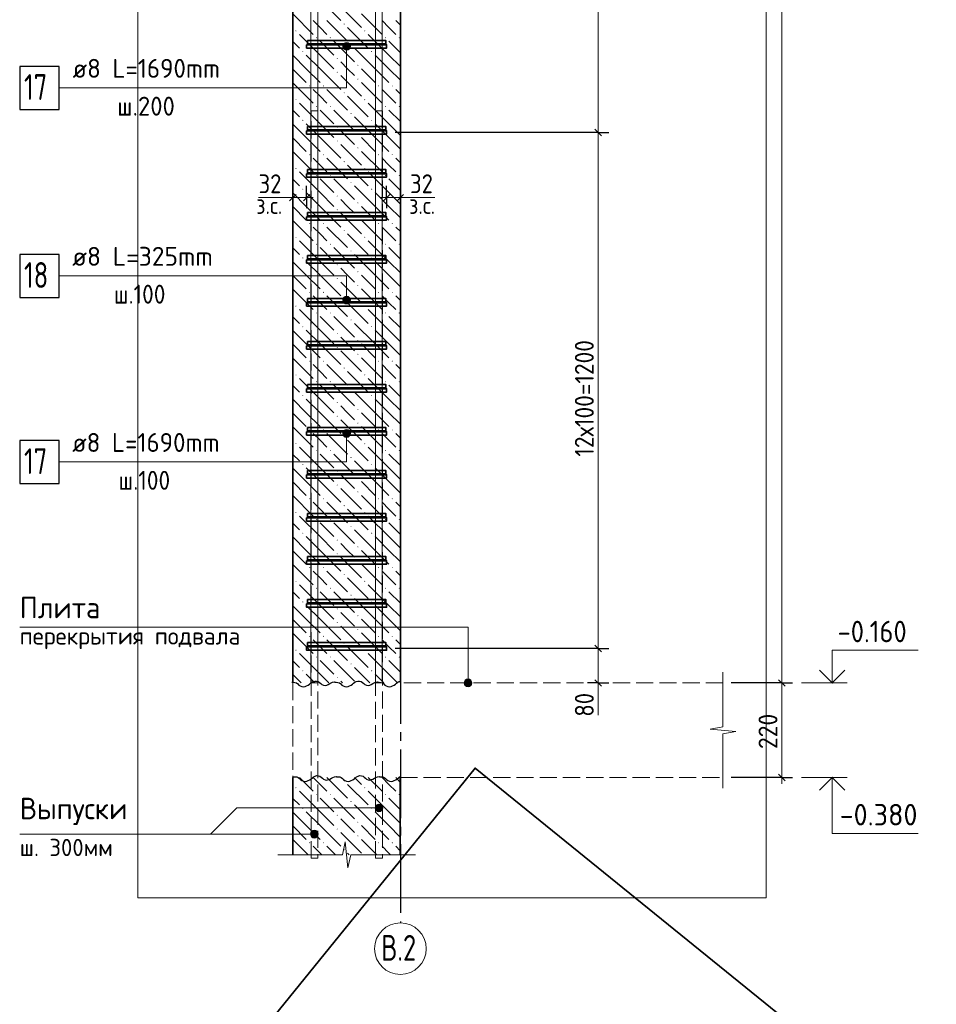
# Model space of a CAD drawing. Header units: millimetres. Extents: x 0 to 59400, y 0 to 42000.
# Tile 16 of 29: x 26500 to 37156, y 14659 to 26107. Entities that reach past the tile are written whole.
import ezdxf

# ---------------------------------------------------------------- set-up
doc = ezdxf.new("R2010")
doc.units = ezdxf.units.MM
doc.linetypes.add('______2', pattern=[270, 200, -70])
doc.linetypes.add('______5', pattern=[1100, 800, -100, 100, -100])
for name, color, linetype, lineweight in [('S1 Продольная арматура', 52, 'Continuous', 25), ('Standard', 7, 'Continuous', 25), ('Выпуски арматуры Г-обр.', 52, 'Continuous', 25), ('ЖБ Перекрытие верхний уровень', 7, 'Continuous', 18), ('Затяжка', 52, 'Continuous', 25), ('Позиционная метка диаметр_ шаг', 7, 'Continuous', 13), ('Позиционная метка линия выноска', 7, 'Continuous', 13), ('Примечания', 7, 'Continuous', 13), ('Размерная выноска', 7, 'Continuous', 13), ('Размерная линия_ общее', 7, 'Continuous', 13), ('Хомут', 52, 'Continuous', 25)]:
    doc.layers.add(name, color=color, linetype=linetype, lineweight=lineweight)
for name, color, linetype, lineweight, true_color in [('ЖБ Пилон', 7, '______2', 13, 0xa0a0a0), ('ЖБ Стена верхний уровень', 7, '______2', 13, 0x656565), ('Оси', 7, '______5', 13, 0x656565)]:
    doc.layers.add(name, color=color, linetype=linetype, lineweight=lineweight, true_color=true_color)
doc.styles.add('ISOCPEUR', font='txt')

msp = doc.modelspace()

# ---------------------------------------------------------------- hatches: boundary and pattern name
at = {"layer": 'ЖБ Пилон', "linetype": 'Continuous', "lineweight": 18, "transparency": 33554687}
for points in [[(30265, 26056), (30272, 26063), (30278, 26056), (30272, 26050)], [(29705, 25976), (29712, 25983), (29718, 25976), (29712, 25970)], [(29945, 25896), (29952, 25903), (29958, 25896), (29952, 25890)], [(30105, 25896), (30112, 25903), (30118, 25896), (30112, 25890)], [(30505, 25976), (30512, 25983), (30518, 25976), (30512, 25970)], [(30745, 25896), (30752, 25903), (30758, 25896), (30752, 25890)], [(30905, 25896), (30912, 25903), (30918, 25896), (30912, 25890)], [(30345, 25816), (30352, 25823), (30358, 25816), (30352, 25810)], [(29785, 25736), (29792, 25743), (29798, 25736), (29792, 25730)], [(30185, 25656), (30192, 25663), (30198, 25656), (30192, 25650)], [(30585, 25736), (30592, 25743), (30598, 25736), (30592, 25730)], [(30425, 25576), (30432, 25583), (30438, 25576), (30432, 25570)], [(30185, 25496), (30192, 25503), (30198, 25496), (30192, 25490)], [(30425, 25416), (30432, 25423), (30438, 25416), (30432, 25410)], [(29865, 25336), (29872, 25343), (29878, 25336), (29872, 25330)], [(30025, 25336), (30032, 25343), (30038, 25336), (30032, 25330)], [(30665, 25336), (30672, 25343), (30678, 25336), (30672, 25330)], [(30825, 25336), (30832, 25343), (30838, 25336), (30832, 25330)], [(30265, 25256), (30272, 25263), (30278, 25256), (30272, 25250)], [(29705, 25176), (29712, 25183), (29718, 25176), (29712, 25170)], [(29945, 25096), (29952, 25103), (29958, 25096), (29952, 25090)], [(30105, 25096), (30112, 25103), (30118, 25096), (30112, 25090)], [(30505, 25176), (30512, 25183), (30518, 25176), (30512, 25170)], [(30745, 25096), (30752, 25103), (30758, 25096), (30752, 25090)], [(30905, 25096), (30912, 25103), (30918, 25096), (30912, 25090)], [(30345, 25016), (30352, 25023), (30358, 25016), (30352, 25010)], [(29785, 24936), (29792, 24943), (29798, 24936), (29792, 24930)], [(30185, 24856), (30192, 24863), (30198, 24856), (30192, 24850)], [(30585, 24936), (30592, 24943), (30598, 24936), (30592, 24930)], [(30425, 24776), (30432, 24783), (30438, 24776), (30432, 24770)], [(30185, 24696), (30192, 24703), (30198, 24696), (30192, 24690)], [(30425, 24616), (30432, 24623), (30438, 24616), (30432, 24610)], [(29865, 24536), (29872, 24543), (29878, 24536), (29872, 24530)], [(30025, 24536), (30032, 24543), (30038, 24536), (30032, 24530)], [(30665, 24536), (30672, 24543), (30678, 24536), (30672, 24530)], [(30825, 24536), (30832, 24543), (30838, 24536), (30832, 24530)], [(30265, 24456), (30272, 24463), (30278, 24456), (30272, 24450)], [(29705, 24376), (29712, 24383), (29718, 24376), (29712, 24370)], [(29945, 24296), (29952, 24303), (29958, 24296), (29952, 24290)], [(30105, 24296), (30112, 24303), (30118, 24296), (30112, 24290)], [(30505, 24376), (30512, 24383), (30518, 24376), (30512, 24370)], [(30745, 24296), (30752, 24303), (30758, 24296), (30752, 24290)], [(30905, 24296), (30912, 24303), (30918, 24296), (30912, 24290)], [(30345, 24216), (30352, 24223), (30358, 24216), (30352, 24210)], [(29785, 24136), (29792, 24143), (29798, 24136), (29792, 24130)], [(30185, 24056), (30192, 24063), (30198, 24056), (30192, 24050)], [(30585, 24136), (30592, 24143), (30598, 24136), (30592, 24130)], [(30425, 23976), (30432, 23983), (30438, 23976), (30432, 23970)], [(30185, 23896), (30192, 23903), (30198, 23896), (30192, 23890)], [(30425, 23816), (30432, 23823), (30438, 23816), (30432, 23810)], [(29865, 23736), (29872, 23743), (29878, 23736), (29872, 23730)], [(30025, 23736), (30032, 23743), (30038, 23736), (30032, 23730)], [(30665, 23736), (30672, 23743), (30678, 23736), (30672, 23730)], [(30825, 23736), (30832, 23743), (30838, 23736), (30832, 23730)], [(30265, 23656), (30272, 23663), (30278, 23656), (30272, 23650)], [(29705, 23576), (29712, 23583), (29718, 23576), (29712, 23570)], [(29945, 23496), (29952, 23503), (29958, 23496), (29952, 23490)], [(30105, 23496), (30112, 23503), (30118, 23496), (30112, 23490)], [(30505, 23576), (30512, 23583), (30518, 23576), (30512, 23570)], [(30745, 23496), (30752, 23503), (30758, 23496), (30752, 23490)], [(30905, 23496), (30912, 23503), (30918, 23496), (30912, 23490)], [(30345, 23416), (30352, 23423), (30358, 23416), (30352, 23410)], [(29785, 23336), (29792, 23343), (29798, 23336), (29792, 23330)], [(30185, 23256), (30192, 23263), (30198, 23256), (30192, 23250)], [(30585, 23336), (30592, 23343), (30598, 23336), (30592, 23330)], [(30425, 23176), (30432, 23183), (30438, 23176), (30432, 23170)], [(30185, 23096), (30192, 23103), (30198, 23096), (30192, 23090)], [(30425, 23016), (30432, 23023), (30438, 23016), (30432, 23010)], [(29865, 22936), (29872, 22943), (29878, 22936), (29872, 22930)], [(30025, 22936), (30032, 22943), (30038, 22936), (30032, 22930)], [(30665, 22936), (30672, 22943), (30678, 22936), (30672, 22930)], [(30825, 22936), (30832, 22943), (30838, 22936), (30832, 22930)], [(29705, 22776), (29712, 22783), (29718, 22776), (29712, 22770)], [(30265, 22856), (30272, 22863), (30278, 22856), (30272, 22850)], [(30505, 22776), (30512, 22783), (30518, 22776), (30512, 22770)], [(29945, 22696), (29952, 22703), (29958, 22696), (29952, 22690)], [(30105, 22696), (30112, 22703), (30118, 22696), (30112, 22690)], [(30745, 22696), (30752, 22703), (30758, 22696), (30752, 22690)], [(30905, 22696), (30912, 22703), (30918, 22696), (30912, 22690)], [(30345, 22616), (30352, 22623), (30358, 22616), (30352, 22610)], [(29785, 22536), (29792, 22543), (29798, 22536), (29792, 22530)], [(30185, 22456), (30192, 22463), (30198, 22456), (30192, 22450)], [(30585, 22536), (30592, 22543), (30598, 22536), (30592, 22530)], [(30425, 22376), (30432, 22383), (30438, 22376), (30432, 22370)], [(30185, 22296), (30192, 22303), (30198, 22296), (30192, 22290)], [(30425, 22216), (30432, 22223), (30438, 22216), (30432, 22210)], [(29865, 22136), (29872, 22143), (29878, 22136), (29872, 22130)], [(30025, 22136), (30032, 22143), (30038, 22136), (30032, 22130)], [(30665, 22136), (30672, 22143), (30678, 22136), (30672, 22130)], [(30825, 22136), (30832, 22143), (30838, 22136), (30832, 22130)], [(29705, 21976), (29712, 21983), (29718, 21976), (29712, 21970)], [(30265, 22056), (30272, 22063), (30278, 22056), (30272, 22050)], [(30505, 21976), (30512, 21983), (30518, 21976), (30512, 21970)], [(29945, 21896), (29952, 21903), (29958, 21896), (29952, 21890)], [(30105, 21896), (30112, 21903), (30118, 21896), (30112, 21890)], [(30745, 21896), (30752, 21903), (30758, 21896), (30752, 21890)], [(30905, 21896), (30912, 21903), (30918, 21896), (30912, 21890)], [(30345, 21816), (30352, 21823), (30358, 21816), (30352, 21810)], [(29785, 21736), (29792, 21743), (29798, 21736), (29792, 21730)], [(30185, 21656), (30192, 21663), (30198, 21656), (30192, 21650)], [(30585, 21736), (30592, 21743), (30598, 21736), (30592, 21730)], [(30425, 21576), (30432, 21583), (30438, 21576), (30432, 21570)], [(30185, 21496), (30192, 21503), (30198, 21496), (30192, 21490)], [(30425, 21416), (30432, 21423), (30438, 21416), (30432, 21410)], [(29865, 21336), (29872, 21343), (29878, 21336), (29872, 21330)], [(30025, 21336), (30032, 21343), (30038, 21336), (30032, 21330)], [(30665, 21336), (30672, 21343), (30678, 21336), (30672, 21330)], [(30825, 21336), (30832, 21343), (30838, 21336), (30832, 21330)], [(29705, 21176), (29712, 21183), (29718, 21176), (29712, 21170)], [(30265, 21256), (30272, 21263), (30278, 21256), (30272, 21250)], [(30505, 21176), (30512, 21183), (30518, 21176), (30512, 21170)], [(29945, 21096), (29952, 21103), (29958, 21096), (29952, 21090)], [(30105, 21096), (30112, 21103), (30118, 21096), (30112, 21090)], [(30745, 21096), (30752, 21103), (30758, 21096), (30752, 21090)], [(30905, 21096), (30912, 21103), (30918, 21096), (30912, 21090)], [(30345, 21016), (30352, 21023), (30358, 21016), (30352, 21010)], [(29785, 20936), (29792, 20943), (29798, 20936), (29792, 20930)], [(30185, 20856), (30192, 20863), (30198, 20856), (30192, 20850)], [(30585, 20936), (30592, 20943), (30598, 20936), (30592, 20930)], [(30425, 20776), (30432, 20783), (30438, 20776), (30432, 20770)], [(30185, 20696), (30192, 20703), (30198, 20696), (30192, 20690)], [(30425, 20616), (30432, 20623), (30438, 20616), (30432, 20610)], [(29865, 20536), (29872, 20543), (29878, 20536), (29872, 20530)], [(30025, 20536), (30032, 20543), (30038, 20536), (30032, 20530)], [(30665, 20536), (30672, 20543), (30678, 20536), (30672, 20530)], [(30825, 20536), (30832, 20543), (30838, 20536), (30832, 20530)], [(29705, 20376), (29712, 20383), (29718, 20376), (29712, 20370)], [(30265, 20456), (30272, 20463), (30278, 20456), (30272, 20450)], [(30505, 20376), (30512, 20383), (30518, 20376), (30512, 20370)], [(29945, 20296), (29952, 20303), (29958, 20296), (29952, 20290)], [(30105, 20296), (30112, 20303), (30118, 20296), (30112, 20290)], [(30745, 20296), (30752, 20303), (30758, 20296), (30752, 20290)], [(30905, 20296), (30912, 20303), (30918, 20296), (30912, 20290)], [(30345, 20216), (30352, 20223), (30358, 20216), (30352, 20210)], [(29785, 20136), (29792, 20143), (29798, 20136), (29792, 20130)], [(30185, 20056), (30192, 20063), (30198, 20056), (30192, 20050)], [(30585, 20136), (30592, 20143), (30598, 20136), (30592, 20130)], [(30425, 19976), (30432, 19983), (30438, 19976), (30432, 19970)], [(30185, 19896), (30192, 19903), (30198, 19896), (30192, 19890)], [(30425, 19816), (30432, 19823), (30438, 19816), (30432, 19810)], [(29865, 19736), (29872, 19743), (29878, 19736), (29872, 19730)], [(30025, 19736), (30032, 19743), (30038, 19736), (30032, 19730)], [(30665, 19736), (30672, 19743), (30678, 19736), (30672, 19730)], [(30825, 19736), (30832, 19743), (30838, 19736), (30832, 19730)], [(29705, 19576), (29712, 19583), (29718, 19576), (29712, 19570)], [(30265, 19656), (30272, 19663), (30278, 19656), (30272, 19650)], [(30505, 19576), (30512, 19583), (30518, 19576), (30512, 19570)], [(29945, 19496), (29952, 19503), (29958, 19496), (29952, 19490)], [(30105, 19496), (30112, 19503), (30118, 19496), (30112, 19490)], [(30745, 19496), (30752, 19503), (30758, 19496), (30752, 19490)], [(30905, 19496), (30912, 19503), (30918, 19496), (30912, 19490)], [(30345, 19416), (30352, 19423), (30358, 19416), (30352, 19410)], [(29785, 19336), (29792, 19343), (29798, 19336), (29792, 19330)], [(30185, 19256), (30192, 19263), (30198, 19256), (30192, 19250)], [(30585, 19336), (30592, 19343), (30598, 19336), (30592, 19330)], [(30425, 19176), (30432, 19183), (30438, 19176), (30432, 19170)], [(30185, 19096), (30192, 19103), (30198, 19096), (30192, 19090)], [(30425, 19016), (30432, 19023), (30438, 19016), (30432, 19010)], [(29865, 18936), (29872, 18943), (29878, 18936), (29872, 18930)], [(30025, 18936), (30032, 18943), (30038, 18936), (30032, 18930)], [(30665, 18936), (30672, 18943), (30678, 18936), (30672, 18930)], [(30825, 18936), (30832, 18943), (30838, 18936), (30832, 18930)], [(29705, 18776), (29712, 18783), (29718, 18776), (29712, 18770)], [(30265, 18856), (30272, 18863), (30278, 18856), (30272, 18850)], [(30505, 18776), (30512, 18783), (30518, 18776), (30512, 18770)], [(29945, 18696), (29952, 18703), (29958, 18696), (29952, 18690)], [(30105, 18696), (30112, 18703), (30118, 18696), (30112, 18690)], [(30745, 18696), (30752, 18703), (30758, 18696), (30752, 18690)], [(30905, 18696), (30912, 18703), (30918, 18696), (30912, 18690)], [(30345, 18616), (30352, 18623), (30358, 18616), (30352, 18610)], [(29785, 18536), (29792, 18543), (29798, 18536), (29792, 18530)], [(30185, 18456), (30192, 18463), (30198, 18456), (30192, 18450)], [(30585, 18536), (30592, 18543), (30598, 18536), (30592, 18530)]]:
    msp.add_hatch(color=7, dxfattribs=at).paths.add_polyline_path(points, flags=16)
at = {"layer": 'ЖБ Стена верхний уровень', "linetype": 'Continuous', "lineweight": 18, "transparency": 33554687}
for points in [[(29705, 17176), (29712, 17183), (29718, 17176), (29712, 17170)], [(30265, 17256), (30272, 17263), (30278, 17256), (30272, 17250)], [(30505, 17176), (30512, 17183), (30518, 17176), (30512, 17170)], [(29945, 17096), (29952, 17103), (29958, 17096), (29952, 17090)], [(30105, 17096), (30112, 17103), (30118, 17096), (30112, 17090)], [(30745, 17096), (30752, 17103), (30758, 17096), (30752, 17090)], [(30905, 17096), (30912, 17103), (30918, 17096), (30912, 17090)], [(30345, 17016), (30352, 17023), (30358, 17016), (30352, 17010)], [(29785, 16936), (29792, 16943), (29798, 16936), (29792, 16930)], [(30185, 16856), (30192, 16863), (30198, 16856), (30192, 16850)], [(30585, 16936), (30592, 16943), (30598, 16936), (30592, 16930)], [(30425, 16776), (30432, 16783), (30438, 16776), (30432, 16770)], [(30185, 16696), (30192, 16703), (30198, 16696), (30192, 16690)], [(30425, 16616), (30432, 16623), (30438, 16616), (30432, 16610)], [(29865, 16536), (29872, 16543), (29878, 16536), (29872, 16530)], [(30025, 16536), (30032, 16543), (30038, 16536), (30032, 16530)], [(30665, 16536), (30672, 16543), (30678, 16536), (30672, 16530)], [(30825, 16536), (30832, 16543), (30838, 16536), (30832, 16530)], [(30265, 16456), (30272, 16463), (30278, 16456), (30272, 16450)]]:
    msp.add_hatch(color=7, dxfattribs=at).paths.add_polyline_path(points, flags=16)
at = {"layer": 'Позиционная метка линия выноска', "linetype": 'Continuous', "lineweight": 13, "transparency": 33554687}
for points in [[(30255, 25796), (30345, 25796), (30338, 25818)], [(30255, 25796), (30338, 25818), (30261, 25818)], [(30261, 25773), (30345, 25796), (30255, 25796)], [(30261, 25818), (30338, 25818), (30322, 25835)], [(30261, 25818), (30322, 25835), (30277, 25835)], [(30261, 25773), (30338, 25773), (30345, 25796)], [(30277, 25757), (30338, 25773), (30261, 25773)], [(30277, 25835), (30322, 25835), (30300, 25841)], [(30277, 25757), (30322, 25757), (30338, 25773)], [(30322, 25757), (30277, 25757), (30300, 25751)], [(30338, 22868), (30261, 22868), (30255, 22846)], [(30338, 22868), (30255, 22846), (30345, 22846)], [(30345, 22846), (30255, 22846), (30261, 22823)], [(30322, 22885), (30277, 22885), (30261, 22868)], [(30322, 22885), (30261, 22868), (30338, 22868)], [(30345, 22846), (30261, 22823), (30338, 22823)], [(30338, 22823), (30261, 22823), (30277, 22807)], [(30277, 22885), (30322, 22885), (30300, 22891)], [(30338, 22823), (30277, 22807), (30322, 22807)], [(30322, 22807), (30277, 22807), (30300, 22801)], [(30255, 21296), (30345, 21296), (30338, 21318)], [(30255, 21296), (30338, 21318), (30261, 21318)], [(30261, 21273), (30345, 21296), (30255, 21296)], [(30261, 21318), (30338, 21318), (30322, 21335)], [(30261, 21318), (30322, 21335), (30277, 21335)], [(30261, 21273), (30338, 21273), (30345, 21296)], [(30277, 21335), (30322, 21335), (30300, 21341)], [(30277, 21257), (30338, 21273), (30261, 21273)], [(30277, 21257), (30322, 21257), (30338, 21273)], [(30322, 21257), (30277, 21257), (30300, 21251)], [(31673, 18418), (31750, 18418), (31734, 18435)], [(31673, 18418), (31734, 18435), (31689, 18435)], [(31689, 18435), (31734, 18435), (31712, 18441)], [(31667, 18396), (31757, 18396), (31750, 18418)], [(31667, 18396), (31750, 18418), (31673, 18418)], [(31673, 18373), (31757, 18396), (31667, 18396)], [(31673, 18373), (31750, 18373), (31757, 18396)], [(31689, 18357), (31750, 18373), (31673, 18373)], [(31689, 18357), (31734, 18357), (31750, 18373)], [(31734, 18357), (31689, 18357), (31712, 18351)], [(30637, 16920), (30637, 16965), (30631, 16942)], [(30653, 16903), (30653, 16981), (30637, 16965)], [(30653, 16903), (30637, 16965), (30637, 16920)], [(30676, 16897), (30676, 16987), (30653, 16981)], [(30676, 16897), (30653, 16981), (30653, 16903)], [(30698, 16903), (30698, 16981), (30676, 16987)], [(30698, 16903), (30676, 16987), (30676, 16897)], [(30715, 16920), (30715, 16965), (30698, 16981)], [(30715, 16920), (30698, 16981), (30698, 16903)], [(30715, 16965), (30715, 16920), (30721, 16942)], [(29887, 16614), (29887, 16659), (29881, 16637)], [(29903, 16598), (29903, 16676), (29887, 16659)], [(29903, 16598), (29887, 16659), (29887, 16614)], [(29926, 16592), (29926, 16682), (29903, 16676)], [(29926, 16592), (29903, 16676), (29903, 16598)], [(29948, 16598), (29948, 16676), (29926, 16682)], [(29948, 16598), (29926, 16682), (29926, 16592)], [(29965, 16614), (29965, 16659), (29948, 16676)], [(29965, 16614), (29948, 16676), (29948, 16598)], [(29965, 16659), (29965, 16614), (29971, 16637)]]:
    msp.add_hatch(color=7, dxfattribs=at).paths.add_polyline_path(points)

# ---------------------------------------------------------------- linework, layer by layer
at = {"layer": 'S1 Продольная арматура', "color": 7, "linetype": 'Continuous', "lineweight": 18, "transparency": 33554687}
for points in [[(29885, 18396), (29885, 37001), (33465, 37001), (33465, 36921), (29965, 36921), (29965, 18396), (29885, 18396)], [(29885, 18396), (29885, 37001), (33465, 37001), (33465, 36921), (29965, 36921), (29965, 18396), (29885, 18396)], [(29885, 18396), (29885, 37001), (33465, 37001), (33465, 36921), (29965, 36921), (29965, 18396), (29885, 18396)], [(30635, 18396), (30635, 36901), (34315, 36901), (34315, 36821), (30715, 36821), (30715, 18396), (30635, 18396)], [(30635, 18396), (30635, 36901), (34315, 36901), (34315, 36821), (30715, 36821), (30715, 18396), (30635, 18396)], [(30635, 18396), (30635, 36901), (34315, 36901), (34315, 36821), (30715, 36821), (30715, 18396), (30635, 18396)]]:
    msp.add_lwpolyline(points, dxfattribs=at)
at = {"layer": 'Standard', "color": 251, "linetype": 'Continuous', "lineweight": -3, "true_color": 0x656565, "transparency": 33554687}
for p, q in [((29676, 24039), (29676, 24164)), ((29836, 24039), (29836, 24176)), ((29836, 24039), (29836, 24164)), ((30766, 24039), (30766, 24176)), ((30766, 24039), (30766, 24164)), ((30926, 24039), (30926, 24164)), ((29676, 24039), (29676, 23914)), ((29676, 24039), (29676, 24039)), ((29836, 24039), (29836, 23914)), ((30766, 24039), (30766, 23914)), ((30926, 24039), (30926, 23914)), ((30926, 24039), (30926, 24039))]:
    msp.add_line(p, q, dxfattribs=at)
at = {"layer": 'Standard', "color": 7, "linetype": 'Continuous', "lineweight": 25, "transparency": 33554687}
for p, q in [((29713, 24076), (29638, 24001)), ((29873, 24076), (29798, 24001)), ((30728, 24001), (30803, 24076)), ((30888, 24001), (30963, 24076))]:
    msp.add_line(p, q, dxfattribs=at)
at = {"layer": 'Standard', "color": 7, "linetype": 'Continuous', "lineweight": 13, "transparency": 33554687}
for p, q in [((29676, 24039), (29601, 24039)), ((29836, 24039), (29676, 24039)), ((29836, 24039), (29911, 24039)), ((30766, 24039), (30691, 24039)), ((30766, 24039), (30926, 24039)), ((30926, 24039), (31001, 24039)), ((35590, 18396), (36120, 18396)), ((35590, 17296), (36120, 17296))]:
    msp.add_line(p, q, dxfattribs=at)
at = {"layer": 'Standard', "color": 7, "linetype": 'Continuous', "lineweight": 18, "transparency": 33554687}
msp.add_line((30926, 17296), (30926, 16396), dxfattribs=at)
at = {"layer": 'Standard', "color": 254, "linetype": 'Continuous', "lineweight": 13, "true_color": 0xc4c4ff, "transparency": 33554687}
msp.add_lwpolyline([(27875, 15896), (35176, 15896), (35176, 38811), (27875, 38811), (27875, 15896)], dxfattribs=at)
at = {"layer": 'Standard', "color": 7, "linetype": 'Continuous', "lineweight": 13, "transparency": 33554687}
for points in [[(35946, 18396), (35946, 18776), (36946, 18776)], [(35946, 17296), (35946, 16646), (36946, 16646)]]:
    msp.add_lwpolyline(points, dxfattribs=at)
at = {"layer": 'Standard', "color": 7, "linetype": 'Continuous', "lineweight": 35, "transparency": 33554687}
for points in [[(35797, 18544), (35946, 18396), (36094, 18544)], [(35797, 17147), (35946, 17296), (36094, 17147)]]:
    msp.add_lwpolyline(points, dxfattribs=at)
at = {"layer": 'Standard', "color": 254, "linetype": 'Continuous', "lineweight": 35, "true_color": 0xc4c4ff, "transparency": 33554687}
msp.add_lwpolyline([(26715, 11138), (33973, 5258), (39051, 11526), (31794, 17406), (26715, 11138)], dxfattribs=at)
at = {"layer": 'Выпуски арматуры Г-обр.', "color": 251, "linetype": '______2', "lineweight": 13, "true_color": 0x656565, "transparency": 33554687}
for points in [[(29887, 16356), (29887, 25046), (29967, 25046), (29967, 16356), (29887, 16356)], [(29887, 16356), (29887, 25046), (29967, 25046), (29967, 16356), (29887, 16356)], [(29887, 16356), (29887, 25046), (29967, 25046), (29967, 16356), (29887, 16356)], [(30637, 16356), (30637, 25046), (30717, 25046), (30717, 16356), (30637, 16356)], [(30637, 16356), (30637, 25046), (30717, 25046), (30717, 16356), (30637, 16356)], [(30637, 16356), (30637, 25046), (30717, 25046), (30717, 16356), (30637, 16356)]]:
    msp.add_lwpolyline(points, dxfattribs=at)
at = {"layer": 'ЖБ Перекрытие верхний уровень', "color": 7, "linetype": '______2', "lineweight": 18, "transparency": 33554687}
for p, q in [((29676, 18396), (29676, 17296)), ((34676, 18396), (30926, 18396)), ((30925, 17296), (34676, 17296))]:
    msp.add_line(p, q, dxfattribs=at)
at = {"layer": 'ЖБ Пилон', "color": 7, "linetype": 'Continuous', "lineweight": 35, "transparency": 33554687}
for p, q in [((29675, 36196), (29675, 18396)), ((30926, 18396), (30926, 36196)), ((29675, 18396), (29676, 18396))]:
    msp.add_line(p, q, dxfattribs=at)
at = {"layer": 'ЖБ Пилон', "color": 9, "linetype": 'Continuous', "lineweight": 18, "true_color": 0xc7c7c7, "transparency": 33554687}
for p, q in [((29992, 26336), (30232, 26096)), ((30232, 26256), (30472, 26016)), ((29675, 26173), (29912, 25936)), ((30472, 26176), (30712, 25936)), ((29992, 26016), (29912, 26096)), ((30072, 25936), (29992, 26016)), ((30072, 26096), (30312, 25856)), ((30312, 26016), (30552, 25776)), ((30792, 26016), (30712, 26096)), ((30872, 25936), (30792, 26016)), ((30872, 26096), (30926, 26042)), ((29992, 25696), (29752, 25936)), ((30792, 25696), (30552, 25936)), ((29675, 25853), (29752, 25776)), ((29992, 25856), (30152, 25696)), ((30152, 25856), (30392, 25616)), ((30632, 25536), (30392, 25776)), ((30792, 25856), (30926, 25722)), ((29832, 25536), (29675, 25693)), ((29832, 25696), (29992, 25536)), ((29992, 25696), (30152, 25536)), ((30632, 25696), (30792, 25536)), ((30792, 25696), (30926, 25562)), ((29675, 25533), (29832, 25376)), ((29832, 25536), (29992, 25376)), ((29992, 25536), (30232, 25296)), ((30312, 25536), (30232, 25616)), ((30392, 25456), (30312, 25536)), ((30472, 25536), (30632, 25376)), ((30632, 25536), (30792, 25376)), ((30792, 25536), (30926, 25402)), ((30232, 25456), (30472, 25216)), ((29675, 25373), (29912, 25136)), ((30472, 25376), (30712, 25136)), ((29992, 25216), (29912, 25296)), ((30072, 25136), (29992, 25216)), ((30072, 25296), (30312, 25056)), ((30312, 25216), (30552, 24976)), ((30792, 25216), (30712, 25296)), ((30872, 25136), (30792, 25216)), ((30872, 25296), (30926, 25242)), ((29992, 24896), (29752, 25136)), ((30792, 24896), (30552, 25136)), ((29675, 25053), (29752, 24976)), ((29992, 25056), (30152, 24896)), ((30152, 25056), (30392, 24816)), ((30632, 24736), (30392, 24976)), ((30792, 25056), (30926, 24922)), ((29832, 24736), (29675, 24893)), ((29832, 24896), (29992, 24736)), ((29992, 24896), (30152, 24736)), ((30632, 24896), (30792, 24736)), ((30792, 24896), (30926, 24762)), ((29675, 24733), (29832, 24576)), ((29832, 24736), (29992, 24576)), ((29992, 24736), (30232, 24496)), ((30312, 24736), (30232, 24816)), ((30392, 24656), (30312, 24736)), ((30472, 24736), (30632, 24576)), ((30632, 24736), (30792, 24576)), ((30792, 24736), (30926, 24602)), ((30232, 24656), (30472, 24416)), ((29675, 24573), (29912, 24336)), ((30472, 24576), (30712, 24336)), ((29992, 24416), (29912, 24496)), ((30072, 24336), (29992, 24416)), ((30072, 24496), (30312, 24256)), ((30312, 24416), (30552, 24176)), ((30792, 24416), (30712, 24496)), ((30872, 24336), (30792, 24416)), ((30872, 24496), (30926, 24442)), ((29992, 24096), (29752, 24336)), ((30792, 24096), (30552, 24336)), ((29675, 24253), (29752, 24176)), ((29992, 24256), (30152, 24096)), ((30152, 24256), (30392, 24016)), ((30632, 23936), (30392, 24176)), ((30792, 24256), (30926, 24122)), ((29832, 23936), (29675, 24093)), ((29832, 24096), (29992, 23936)), ((29992, 24096), (30152, 23936)), ((30632, 24096), (30792, 23936)), ((30792, 24096), (30926, 23962)), ((29675, 23933), (29832, 23776)), ((29832, 23936), (29992, 23776)), ((29992, 23936), (30232, 23696)), ((30312, 23936), (30232, 24016)), ((30392, 23856), (30312, 23936)), ((30472, 23936), (30632, 23776)), ((30632, 23936), (30792, 23776)), ((30792, 23936), (30926, 23802)), ((30232, 23856), (30472, 23616)), ((29675, 23773), (29912, 23536)), ((30472, 23776), (30712, 23536)), ((29992, 23616), (29912, 23696)), ((30072, 23536), (29992, 23616)), ((30072, 23696), (30312, 23456)), ((30312, 23616), (30552, 23376)), ((30792, 23616), (30712, 23696)), ((30872, 23536), (30792, 23616)), ((30872, 23696), (30926, 23642)), ((29992, 23296), (29752, 23536)), ((30792, 23296), (30552, 23536)), ((29675, 23453), (29752, 23376)), ((29992, 23456), (30152, 23296)), ((30152, 23456), (30392, 23216)), ((30632, 23136), (30392, 23376)), ((30792, 23456), (30926, 23322)), ((29832, 23136), (29675, 23293)), ((29832, 23296), (29992, 23136)), ((29992, 23296), (30152, 23136)), ((30632, 23296), (30792, 23136)), ((30792, 23296), (30926, 23162)), ((29675, 23133), (29832, 22976)), ((29832, 23136), (29992, 22976)), ((29992, 23136), (30232, 22896)), ((30312, 23136), (30232, 23216)), ((30392, 23056), (30312, 23136)), ((30472, 23136), (30632, 22976)), ((30632, 23136), (30792, 22976)), ((30792, 23136), (30926, 23002)), ((30232, 23056), (30472, 22816)), ((29675, 22973), (29912, 22736)), ((29992, 22816), (29912, 22896)), ((30072, 22896), (30312, 22656)), ((30472, 22976), (30712, 22736)), ((30792, 22816), (30712, 22896)), ((30872, 22896), (30926, 22842)), ((30072, 22736), (29992, 22816)), ((30312, 22816), (30552, 22576)), ((30872, 22736), (30792, 22816)), ((29992, 22496), (29752, 22736)), ((30792, 22496), (30552, 22736)), ((29675, 22653), (29752, 22576)), ((29992, 22656), (30152, 22496)), ((30152, 22656), (30392, 22416)), ((30632, 22336), (30392, 22576)), ((30792, 22656), (30926, 22522)), ((29832, 22336), (29675, 22493)), ((29832, 22496), (29992, 22336)), ((29992, 22496), (30152, 22336)), ((30632, 22496), (30792, 22336)), ((30792, 22496), (30926, 22362)), ((29675, 22333), (29832, 22176)), ((29832, 22336), (29992, 22176)), ((29992, 22336), (30232, 22096)), ((30312, 22336), (30232, 22416)), ((30392, 22256), (30312, 22336)), ((30472, 22336), (30632, 22176)), ((30632, 22336), (30792, 22176)), ((30792, 22336), (30926, 22202)), ((30232, 22256), (30472, 22016)), ((29675, 22173), (29912, 21936)), ((29992, 22016), (29912, 22096)), ((30072, 22096), (30312, 21856)), ((30472, 22176), (30712, 21936)), ((30792, 22016), (30712, 22096)), ((30872, 22096), (30926, 22042)), ((30072, 21936), (29992, 22016)), ((30312, 22016), (30552, 21776)), ((30872, 21936), (30792, 22016)), ((29992, 21696), (29752, 21936)), ((30792, 21696), (30552, 21936)), ((29675, 21853), (29752, 21776)), ((29992, 21856), (30152, 21696)), ((30152, 21856), (30392, 21616)), ((30632, 21536), (30392, 21776)), ((30792, 21856), (30926, 21722)), ((29832, 21536), (29675, 21693)), ((29832, 21696), (29992, 21536)), ((29992, 21696), (30152, 21536)), ((30632, 21696), (30792, 21536)), ((30792, 21696), (30926, 21562)), ((29675, 21533), (29832, 21376)), ((29832, 21536), (29992, 21376)), ((29992, 21536), (30232, 21296)), ((30312, 21536), (30232, 21616)), ((30392, 21456), (30312, 21536)), ((30472, 21536), (30632, 21376)), ((30632, 21536), (30792, 21376)), ((30792, 21536), (30926, 21402)), ((30232, 21456), (30472, 21216)), ((29675, 21373), (29912, 21136)), ((29992, 21216), (29912, 21296)), ((30072, 21296), (30312, 21056)), ((30472, 21376), (30712, 21136)), ((30792, 21216), (30712, 21296)), ((30872, 21296), (30926, 21242)), ((30072, 21136), (29992, 21216)), ((30312, 21216), (30552, 20976)), ((30872, 21136), (30792, 21216)), ((29992, 20896), (29752, 21136)), ((30792, 20896), (30552, 21136)), ((29675, 21053), (29752, 20976)), ((29992, 21056), (30152, 20896)), ((30152, 21056), (30392, 20816)), ((30632, 20736), (30392, 20976)), ((30792, 21056), (30926, 20922)), ((29832, 20736), (29675, 20893)), ((29832, 20896), (29992, 20736)), ((29992, 20896), (30152, 20736)), ((30632, 20896), (30792, 20736)), ((30792, 20896), (30926, 20762)), ((29675, 20733), (29832, 20576)), ((29832, 20736), (29992, 20576)), ((29992, 20736), (30232, 20496)), ((30312, 20736), (30232, 20816)), ((30392, 20656), (30312, 20736)), ((30472, 20736), (30632, 20576)), ((30632, 20736), (30792, 20576)), ((30792, 20736), (30926, 20602)), ((30232, 20656), (30472, 20416)), ((29675, 20573), (29912, 20336)), ((29992, 20416), (29912, 20496)), ((30072, 20496), (30312, 20256)), ((30472, 20576), (30712, 20336)), ((30792, 20416), (30712, 20496)), ((30872, 20496), (30926, 20442)), ((30072, 20336), (29992, 20416)), ((30312, 20416), (30552, 20176)), ((30872, 20336), (30792, 20416)), ((29992, 20096), (29752, 20336)), ((30792, 20096), (30552, 20336)), ((29675, 20253), (29752, 20176)), ((29992, 20256), (30152, 20096)), ((30152, 20256), (30392, 20016)), ((30632, 19936), (30392, 20176)), ((30792, 20256), (30926, 20122)), ((29832, 19936), (29675, 20093)), ((29832, 20096), (29992, 19936)), ((29992, 20096), (30152, 19936)), ((30632, 20096), (30792, 19936)), ((30792, 20096), (30926, 19962)), ((29675, 19933), (29832, 19776)), ((29832, 19936), (29992, 19776)), ((29992, 19936), (30232, 19696)), ((30312, 19936), (30232, 20016)), ((30392, 19856), (30312, 19936)), ((30472, 19936), (30632, 19776)), ((30632, 19936), (30792, 19776)), ((30792, 19936), (30926, 19802)), ((30232, 19856), (30472, 19616)), ((29675, 19773), (29912, 19536)), ((29992, 19616), (29912, 19696)), ((30072, 19696), (30312, 19456)), ((30472, 19776), (30712, 19536)), ((30792, 19616), (30712, 19696)), ((30872, 19696), (30926, 19642)), ((30072, 19536), (29992, 19616)), ((30312, 19616), (30552, 19376)), ((30872, 19536), (30792, 19616)), ((29992, 19296), (29752, 19536)), ((30792, 19296), (30552, 19536)), ((29675, 19453), (29752, 19376)), ((29992, 19456), (30152, 19296)), ((30152, 19456), (30392, 19216)), ((30632, 19136), (30392, 19376)), ((30792, 19456), (30926, 19322)), ((29832, 19136), (29675, 19293)), ((29832, 19296), (29992, 19136)), ((29992, 19296), (30152, 19136)), ((30632, 19296), (30792, 19136)), ((30792, 19296), (30926, 19162)), ((29675, 19133), (29832, 18976)), ((29832, 19136), (29992, 18976)), ((29992, 19136), (30232, 18896)), ((30312, 19136), (30232, 19216)), ((30392, 19056), (30312, 19136)), ((30472, 19136), (30632, 18976)), ((30632, 19136), (30792, 18976)), ((30792, 19136), (30926, 19002)), ((30232, 19056), (30472, 18816)), ((29675, 18973), (29912, 18736)), ((29992, 18816), (29912, 18896)), ((30072, 18896), (30312, 18656)), ((30472, 18976), (30712, 18736)), ((30792, 18816), (30712, 18896)), ((30872, 18896), (30926, 18842)), ((30072, 18736), (29992, 18816)), ((30312, 18816), (30552, 18576)), ((30872, 18736), (30792, 18816)), ((29992, 18496), (29752, 18736)), ((30792, 18496), (30552, 18736)), ((29675, 18653), (29752, 18576)), ((29992, 18656), (30152, 18496)), ((30152, 18656), (30392, 18416)), ((30572, 18396), (30392, 18576)), ((30792, 18656), (30926, 18522)), ((29772, 18396), (29675, 18493)), ((29832, 18496), (29932, 18396)), ((29992, 18496), (30092, 18396)), ((30632, 18496), (30732, 18396)), ((30792, 18496), (30892, 18396)), ((30252, 18396), (30232, 18416))]:
    msp.add_line(p, q, dxfattribs=at)
at = {"layer": 'ЖБ Стена верхний уровень', "color": 7, "linetype": 'Continuous', "lineweight": 35, "transparency": 33554687}
for p, q in [((29675, 17296), (29675, 16396)), ((30925, 16396), (30925, 17296))]:
    msp.add_line(p, q, dxfattribs=at)
at = {"layer": 'ЖБ Стена верхний уровень', "color": 9, "linetype": 'Continuous', "lineweight": 18, "true_color": 0xc7c7c7, "transparency": 33554687}
for p, q in [((29752, 17296), (29912, 17136)), ((29992, 17216), (29912, 17296)), ((30072, 17296), (30312, 17056)), ((30392, 17296), (30472, 17216)), ((30552, 17296), (30712, 17136)), ((30792, 17216), (30712, 17296)), ((30872, 17296), (30925, 17243)), ((30072, 17136), (29992, 17216)), ((30312, 17216), (30552, 16976)), ((30872, 17136), (30792, 17216)), ((29992, 16896), (29752, 17136)), ((30792, 16896), (30552, 17136)), ((29675, 17053), (29752, 16976)), ((29992, 17056), (30152, 16896)), ((30152, 17056), (30392, 16816)), ((30632, 16736), (30392, 16976)), ((30792, 17056), (30925, 16923)), ((29832, 16736), (29675, 16893)), ((29832, 16896), (29992, 16736)), ((29992, 16896), (30152, 16736)), ((30632, 16896), (30792, 16736)), ((30792, 16896), (30925, 16763)), ((29675, 16733), (29832, 16576)), ((29832, 16736), (29992, 16576)), ((29992, 16736), (30232, 16496)), ((30312, 16736), (30232, 16816)), ((30392, 16656), (30312, 16736)), ((30472, 16736), (30632, 16576)), ((30632, 16736), (30792, 16576)), ((30792, 16736), (30925, 16603)), ((30232, 16656), (30472, 16416)), ((29675, 16573), (29852, 16396)), ((29992, 16416), (29912, 16496)), ((30072, 16496), (30172, 16396)), ((30472, 16576), (30652, 16396)), ((30792, 16416), (30712, 16496)), ((30872, 16496), (30925, 16443)), ((30012, 16396), (29992, 16416)), ((30312, 16416), (30332, 16396)), ((30812, 16396), (30792, 16416))]:
    msp.add_line(p, q, dxfattribs=at)
at = {"layer": 'Затяжка', "color": 7, "linetype": 'Continuous', "lineweight": 35, "transparency": 33554687}
for points in [[(29845, 25866), (30755, 25866), (30755, 25826), (29845, 25826), (29845, 25866)], [(29845, 24866), (30755, 24866), (30755, 24826), (29845, 24826), (29845, 24866)], [(29845, 24366), (30755, 24366), (30755, 24326), (29845, 24326), (29845, 24366)], [(29845, 23866), (30755, 23866), (30755, 23826), (29845, 23826), (29845, 23866)], [(29845, 23366), (30755, 23366), (30755, 23326), (29845, 23326), (29845, 23366)], [(29845, 22866), (30755, 22866), (30755, 22826), (29845, 22826), (29845, 22866)], [(29845, 22366), (30755, 22366), (30755, 22326), (29845, 22326), (29845, 22366)], [(29845, 21866), (30755, 21866), (30755, 21826), (29845, 21826), (29845, 21866)], [(29845, 21366), (30755, 21366), (30755, 21326), (29845, 21326), (29845, 21366)], [(29845, 20866), (30755, 20866), (30755, 20826), (29845, 20826), (29845, 20866)], [(29845, 20366), (30755, 20366), (30755, 20326), (29845, 20326), (29845, 20366)], [(29845, 19866), (30755, 19866), (30755, 19826), (29845, 19826), (29845, 19866)], [(29845, 19366), (30755, 19366), (30755, 19326), (29845, 19326), (29845, 19366)], [(29845, 18866), (30755, 18866), (30755, 18826), (29845, 18826), (29845, 18866)]]:
    msp.add_lwpolyline(points, dxfattribs=at)
at = {"layer": 'Затяжка', "color": 7, "linetype": 'Continuous', "lineweight": 25, "transparency": 33554687}
msp.add_lwpolyline([(26500, 22878), (26960, 22878), (26960, 23378), (26500, 23378), (26500, 22878)], dxfattribs=at)
at = {"layer": 'Оси', "color": 8, "linetype": '______5', "lineweight": -3, "transparency": 33554687}
msp.add_line((30926, 26421), (30926, 15605), dxfattribs=at)
at = {"layer": 'Оси', "color": 7, "linetype": 'Continuous', "lineweight": 13, "transparency": 33554687}
msp.add_circle((30926, 15305), 300, dxfattribs=at)
at = {"layer": 'Позиционная метка линия выноска', "color": 7, "linetype": 'Continuous', "lineweight": 13, "transparency": 33554687}
for p, q in [((30255, 25796), (30255, 25796)), ((30300, 25841), (30300, 25841)), ((30345, 25796), (30345, 25796)), ((30300, 25751), (30300, 25751)), ((30255, 22846), (30255, 22846)), ((30300, 22891), (30300, 22891)), ((30300, 22801), (30300, 22801)), ((30345, 22846), (30345, 22846)), ((30255, 21296), (30255, 21296)), ((30300, 21341), (30300, 21341)), ((30345, 21296), (30345, 21296)), ((30300, 21251), (30300, 21251)), ((31712, 18441), (31712, 18441)), ((31667, 18396), (31667, 18396)), ((31712, 18351), (31712, 18351)), ((31757, 18396), (31757, 18396)), ((30676, 16987), (30676, 16987)), ((30631, 16942), (30631, 16942)), ((30676, 16897), (30676, 16897)), ((30721, 16942), (30721, 16942)), ((29881, 16637), (29881, 16637)), ((29926, 16682), (29926, 16682)), ((29971, 16637), (29971, 16637)), ((29926, 16592), (29926, 16592))]:
    msp.add_line(p, q, dxfattribs=at)
for points in [[(26960, 25314), (30300, 25314), (30300, 25796)], [(26960, 23128), (30300, 23128), (30300, 22846)], [(26960, 20964), (30300, 20964), (30300, 21296)], [(31712, 18396), (31712, 19042), (26500, 19042)], [(30676, 16942), (29026, 16942), (28720, 16637)], [(29926, 16637), (28979, 16637), (26500, 16637)]]:
    msp.add_lwpolyline(points, dxfattribs=at)
for centre in [(30300, 25796), (30300, 22846), (30300, 21296), (31712, 18396), (30676, 16942), (29926, 16637)]:
    msp.add_circle(centre, 45, dxfattribs=at)
at = {"layer": 'Примечания', "color": 7, "linetype": 'Continuous', "lineweight": 13, "transparency": 33554687}
for p, q in [((34676, 18521), (34676, 17886)), ((33224, 18396), (33224, 18021)), ((34676, 17886), (34526, 17859)), ((34526, 17859), (34826, 17832)), ((34826, 17832), (34676, 17805)), ((34676, 17805), (34676, 17171)), ((34676, 17171), (34676, 17171)), ((30284, 16546), (30252, 16396)), ((30316, 16246), (30284, 16546)), ((29500, 16396), (29500, 16396)), ((30252, 16396), (29500, 16396)), ((30348, 16396), (30316, 16246)), ((31100, 16396), (30348, 16396))]:
    msp.add_line(p, q, dxfattribs=at)
at = {"layer": 'Примечания', "color": 7, "linetype": 'Continuous', "lineweight": 25, "transparency": 33554687}
for points in [[(29662, 18405), (29680, 18405), (29700, 18402), (29718, 18395), (29733, 18384), (29745, 18371), (29760, 18361), (29778, 18354), (29798, 18350), (29817, 18354), (29835, 18362), (29853, 18370), (29868, 18380), (29882, 18392), (29896, 18403), (29913, 18412), (29932, 18417), (29952, 18416), (29971, 18411), (29986, 18400), (29999, 18388), (30013, 18376), (30030, 18368), (30050, 18366), (30069, 18371), (30087, 18378), (30104, 18387), (30121, 18395), (30138, 18403), (30158, 18407), (30162, 18407)], [(30162, 18405), (30180, 18405), (30200, 18402), (30218, 18395), (30233, 18384), (30245, 18371), (30260, 18361), (30278, 18354), (30298, 18350), (30317, 18354), (30335, 18362), (30353, 18370), (30368, 18380), (30382, 18392), (30396, 18403), (30413, 18412), (30432, 18417), (30452, 18416), (30471, 18411), (30486, 18400), (30499, 18388), (30513, 18376), (30530, 18368), (30550, 18366), (30569, 18371), (30587, 18378), (30604, 18387), (30621, 18395), (30638, 18403), (30658, 18407), (30662, 18407)], [(30662, 18405), (30680, 18405), (30700, 18402), (30718, 18395), (30733, 18384), (30745, 18371), (30760, 18361), (30778, 18354), (30798, 18350), (30817, 18354), (30835, 18362), (30853, 18370), (30868, 18380), (30882, 18392), (30896, 18403), (30913, 18412), (30926, 18415)], [(29682, 17305), (29700, 17305), (29720, 17302), (29738, 17295), (29753, 17284), (29765, 17271), (29780, 17261), (29798, 17254), (29818, 17250), (29837, 17254), (29855, 17262), (29873, 17270), (29888, 17280), (29902, 17292), (29916, 17303), (29933, 17312), (29952, 17317), (29972, 17316), (29991, 17311), (30006, 17300), (30019, 17288), (30033, 17276), (30050, 17268), (30070, 17266), (30089, 17271), (30107, 17278), (30124, 17287), (30141, 17295), (30158, 17303), (30178, 17307), (30182, 17307)], [(30182, 17305), (30200, 17305), (30220, 17302), (30238, 17295), (30253, 17284), (30265, 17271), (30280, 17261), (30298, 17254), (30318, 17250), (30337, 17254), (30355, 17262), (30373, 17270), (30388, 17280), (30402, 17292), (30416, 17303), (30433, 17312), (30452, 17317), (30472, 17316), (30491, 17311), (30506, 17300), (30519, 17288), (30533, 17276), (30550, 17268), (30570, 17266), (30589, 17271), (30607, 17278), (30624, 17287), (30641, 17295), (30658, 17303), (30678, 17307), (30682, 17307)], [(30682, 17305), (30700, 17305), (30720, 17302), (30738, 17295), (30753, 17284), (30765, 17271), (30780, 17261), (30798, 17254), (30818, 17250), (30837, 17254), (30855, 17262), (30873, 17270), (30888, 17280), (30902, 17292), (30916, 17303), (30926, 17308)]]:
    msp.add_lwpolyline(points, dxfattribs=at)
at = {"layer": 'Размерная выноска', "color": 7, "linetype": 'Continuous', "lineweight": 13, "transparency": 33554687}
for p, q in [((29676, 24039), (29276, 24039)), ((30926, 24039), (31326, 24039))]:
    msp.add_line(p, q, dxfattribs=at)
at = {"layer": 'Размерная линия_ общее', "color": 7, "linetype": 'Continuous', "lineweight": 13, "transparency": 33554687}
for p, q in [((35359, 36196), (35359, 18396)), ((33224, 24796), (33224, 35796)), ((33224, 18796), (33224, 24796)), ((33224, 18396), (33224, 18796)), ((33224, 18396), (33224, 18321)), ((35359, 18396), (35359, 17296)), ((35359, 17296), (35359, 17221))]:
    msp.add_line(p, q, dxfattribs=at)
at = {"layer": 'Размерная линия_ общее', "color": 253, "linetype": 'Continuous', "lineweight": -3, "true_color": 0xa0a0a0, "transparency": 33554687}
for p, q in [((33224, 24796), (33099, 24796)), ((33224, 24796), (33349, 24796)), ((33224, 18796), (33099, 18796)), ((33224, 18796), (33349, 18796)), ((33224, 18396), (33099, 18396)), ((33224, 18396), (33349, 18396)), ((33224, 18396), (33224, 18396)), ((35359, 18396), (35234, 18396)), ((35359, 18396), (35484, 18396)), ((35359, 17296), (34771, 17296)), ((35359, 17296), (35234, 17296)), ((35359, 17296), (35484, 17296))]:
    msp.add_line(p, q, dxfattribs=at)
at = {"layer": 'Размерная линия_ общее', "color": 7, "linetype": 'Continuous', "lineweight": 25, "transparency": 33554687}
for p, q in [((33262, 24758), (33187, 24833)), ((33262, 18758), (33187, 18833)), ((33262, 18358), (33187, 18433)), ((35322, 18433), (35397, 18358)), ((35322, 17333), (35397, 17258))]:
    msp.add_line(p, q, dxfattribs=at)
at = {"layer": 'Размерная линия_ общее', "color": 253, "linetype": 'Continuous', "lineweight": -3, "true_color": 0xa0a0a0, "transparency": 33554687}
for points in [[(33224, 24796), (33207, 24796), (33207, 24796), (33207, 24796), (33207, 24796), (33207, 24796), (33207, 24796), (30865, 24796)], [(33224, 18796), (33207, 18796), (33207, 18796), (33207, 18796), (33207, 18796), (33207, 18796), (33207, 18796), (33207, 18796), (33207, 18796), (30865, 18796)], [(35359, 18396), (35342, 18396), (35342, 18396), (34771, 18396)]]:
    msp.add_lwpolyline(points, dxfattribs=at)
at = {"layer": 'Хомут', "color": 7, "linetype": 'Continuous', "lineweight": 35, "transparency": 33554687}
for points in [[(29835, 25816), (30765, 25816), (30765, 25776), (29835, 25776), (29835, 25816)], [(29835, 24816), (30765, 24816), (30765, 24776), (29835, 24776), (29835, 24816)], [(29835, 24316), (30765, 24316), (30765, 24276), (29835, 24276), (29835, 24316)], [(29835, 23816), (30765, 23816), (30765, 23776), (29835, 23776), (29835, 23816)], [(29835, 23316), (30765, 23316), (30765, 23276), (29835, 23276), (29835, 23316)], [(29835, 22816), (30765, 22816), (30765, 22776), (29835, 22776), (29835, 22816)], [(29835, 22316), (30765, 22316), (30765, 22276), (29835, 22276), (29835, 22316)], [(29835, 21816), (30765, 21816), (30765, 21776), (29835, 21776), (29835, 21816)], [(29835, 21316), (30765, 21316), (30765, 21276), (29835, 21276), (29835, 21316)], [(29835, 20816), (30765, 20816), (30765, 20776), (29835, 20776), (29835, 20816)], [(29835, 20316), (30765, 20316), (30765, 20276), (29835, 20276), (29835, 20316)], [(29835, 19816), (30765, 19816), (30765, 19776), (29835, 19776), (29835, 19816)], [(29835, 19316), (30765, 19316), (30765, 19276), (29835, 19276), (29835, 19316)], [(29835, 18816), (30765, 18816), (30765, 18776), (29835, 18776), (29835, 18816)]]:
    msp.add_lwpolyline(points, dxfattribs=at)
at = {"layer": 'Хомут', "color": 7, "linetype": 'Continuous', "lineweight": 25, "transparency": 33554687}
for points in [[(26500, 25064), (26960, 25064), (26960, 25564), (26500, 25564), (26500, 25064)], [(26500, 20714), (26960, 20714), (26960, 21214), (26500, 21214), (26500, 20714)]]:
    msp.add_lwpolyline(points, dxfattribs=at)

# ---------------------------------------------------------------- texts
at = {"layer": 'Standard', "color": 7, "linetype": 'Continuous', "lineweight": 25, "transparency": 33554687, "attachment_point": 7, "style": 'ISOCPEUR'}
for s, insert, char_height, width in [('\\W0.87;32', (29277, 24089), 220, 403.93), ('\\W0.87;32', (31038, 24089), 220, 403.92), ('\\W0.90;-0.160', (36008, 18868), 250, 1011.77), ('\\W0.95;-0.380', (36033, 16738), 250, 1067.86)]:
    msp.add_mtext(s, dxfattribs=dict(at, insert=insert, char_height=char_height, width=width))
at = {"layer": 'Standard', "color": 7, "linetype": 'Continuous', "lineweight": 18, "transparency": 33554687, "char_height": 200, "width": 459.94, "attachment_point": 7, "style": 'ISOCPEUR'}
for insert in [(29250, 23848), (31027, 23848)]:
    msp.add_mtext('\\W0.90;з.с.', dxfattribs=dict(at, insert=insert))
at = {"layer": 'Затяжка', "color": 7, "linetype": 'Continuous', "lineweight": 13, "transparency": 33554687, "attachment_point": 7, "style": 'ISOCPEUR'}
for s, insert, char_height, width in [('\\W0.98;ø8 L=325mm ', (27110, 23245), 220, 1888.53), ('\\W0.75;18', (26550, 22988), 300, 472.27), ('\\W0.90;ш.100 ', (27594, 22805), 220, 912.91)]:
    msp.add_mtext(s, dxfattribs=dict(at, insert=insert, char_height=char_height, width=width))
at = {"layer": 'Оси', "color": 7, "linetype": 'Continuous', "lineweight": 25, "transparency": 33554687, "insert": (30701, 15165), "char_height": 300, "width": 562.1, "attachment_point": 7, "style": 'ISOCPEUR'}
msp.add_mtext('\\W0.75;В.2', dxfattribs=at)
at = {"layer": 'Позиционная метка диаметр_ шаг', "color": 7, "linetype": 'Continuous', "lineweight": 25, "transparency": 33554687, "attachment_point": 7, "style": 'ISOCPEUR'}
for s, insert, char_height, width in [('\\W0.95;Плита', (26500, 19147), 250, 1093.33), ('\\W0.98;перекрытия подвала', (26500, 18787), 200, 2696.76), ('\\W0.96;Выпуски', (26500, 16742), 250, 1369.43), ('\\W0.96;ш. 300мм', (26500, 16382), 200, 1195.89)]:
    msp.add_mtext(s, dxfattribs=dict(at, insert=insert, char_height=char_height, width=width))
at = {"layer": 'Размерная линия_ общее', "color": 7, "linetype": 'Continuous', "lineweight": 25, "transparency": 33554687, "char_height": 220, "attachment_point": 7, "rotation": 90, "style": 'ISOCPEUR'}
for s, insert, width in [('\\W0.90;12х100=1200', (33174, 21026), 1659.82), ('\\W0.87;80', (33174, 18003), 403.92), ('\\W0.91;220', (35309, 17626), 561.98)]:
    msp.add_mtext(s, dxfattribs=dict(at, insert=insert, width=width))
at = {"layer": 'Хомут', "color": 7, "linetype": 'Continuous', "lineweight": 13, "transparency": 33554687, "attachment_point": 7, "style": 'ISOCPEUR'}
for s, insert, char_height, width in [('\\W0.96;ø8 L=1690mm ', (27115, 25431), 220, 1996.29), ('\\W0.75;17', (26550, 25174), 300, 472.27), ('\\W0.95;ш.200 ', (27632, 24991), 220, 962.14), ('\\W0.96;ø8 L=1690mm ', (27110, 21081), 220, 1996.29), ('\\W0.75;17', (26550, 20824), 300, 472.27), ('\\W0.90;ш.100 ', (27649, 20641), 220, 912.89)]:
    msp.add_mtext(s, dxfattribs=dict(at, insert=insert, char_height=char_height, width=width))

doc.saveas('drawing.dxf')
